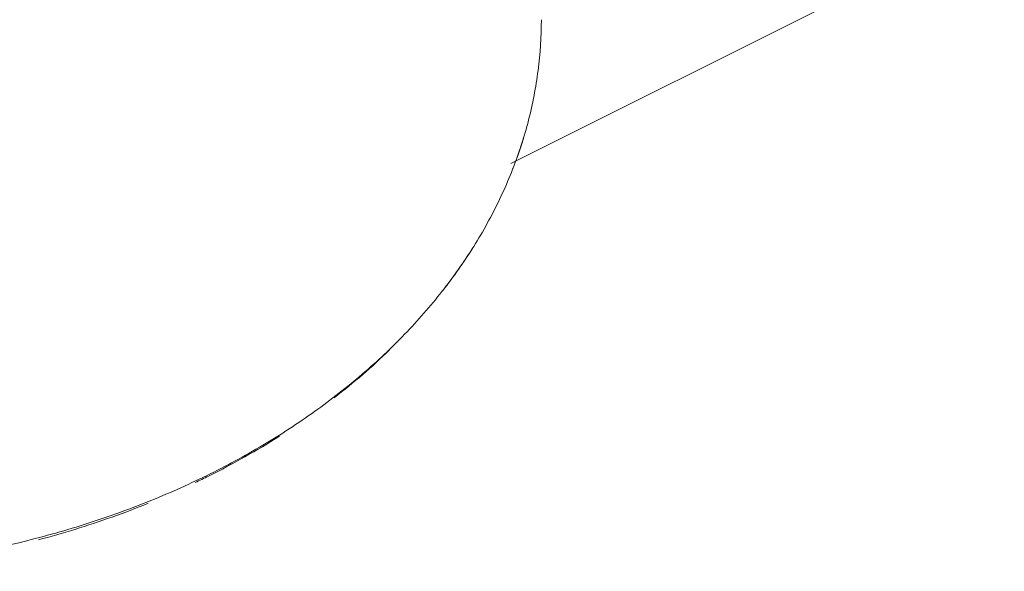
# Model space of a CAD drawing. Header units: millimetres. Extents: x 5980700 to 6194397, y -12939 to 2351883.
# Tile 73 of 124: x 6036701 to 6037022, y -2403 to -2223. Entities that reach past the tile are written whole.
import ezdxf

# ---------------------------------------------------------------- set-up
doc = ezdxf.new("R2010")
doc.units = ezdxf.units.MM
for name, color, linetype, lineweight in [('A-FLOR-PATT', 8, 'Continuous', 18), ('P-SANR-FIXT', 6, 'Continuous', 9), ('Q-CASE', 31, 'Continuous', 9)]:
    doc.layers.add(name, color=color, linetype=linetype, lineweight=lineweight)

# ---------------------------------------------------------------- blocks, each defined once
blk = doc.blocks.new('Componentes de gabinete 9 - Componentes de gabinete 10-3871332-PLANTA DE CAIMENTO DE PISOS - TÉRREO')
at = {"layer": 'Q-CASE', "lineweight": 5}
h = blk.add_hatch(dxfattribs=at)
h.set_pattern_fill('FP_32', color=256, style=0, pattern_type=2)
h.set_pattern_definition([(0, (2e-05, -3e-05), (812.8, 203.2), [33.528, -576.072, 33.528, -576.072, -3251.2]), (0, (2e-05, -3e-05), (812.8, 203.2), [-1219.2, 33.528, -1185.672, 33.528, -576.072, -1422.4]), (0, (2e-05, -3e-05), (812.8, 203.2), [-3048, 33.528, -372.872, 33.528, -982.472]), (120, (304.8, 101.6), (-582.3763620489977, 602.3054481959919), [33.52799999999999, -576.0719999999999, 33.52799999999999, -576.0719999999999, -3251.199999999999]), (120, (304.8, 101.6), (-582.3763620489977, 602.3054481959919), [-1219.2, 33.52799999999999, -1185.672, 33.52799999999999, -576.0719999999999, -1422.4]), (120, (304.8, 101.6), (-582.3763620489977, 602.3054481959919), [-3048, 33.52799999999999, -372.8719999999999, 33.52799999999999, -982.4719999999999]), (240, (406.4, 508), (-230.4236379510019, -805.5054481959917), [33.528, -576.072, 33.528, -576.072, -3251.2]), (240, (406.4, 508), (-230.4236379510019, -805.5054481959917), [-1219.2, 33.528, -1185.672, 33.528, -576.072, -1422.4]), (240, (406.4, 508), (-230.4236379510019, -805.5054481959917), [-3048, 33.528, -372.872, 33.528, -982.472])])
h.paths.add_polyline_path([(-1916.627681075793, -2503.341032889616), (-1916.627681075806, -1928.341032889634), (-4090.616646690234, -1928.341032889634), (-4090.616646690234, -2018.841821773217), (-4266.627681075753, -2018.841821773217), (-4266.627681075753, -2503.341032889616), (-2157.504512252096, -2503.341032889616)])
h.paths.add_polyline_path([(-3110.634107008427, -2404.163083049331), (-3167.436296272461, -2399.394518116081), (-3221.157012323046, -2385.38959533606), (-3268.906719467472, -2363.038630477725), (-3308.194852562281, -2333.777107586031), (-3337.907475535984, -2297.861812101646), (-3354.729751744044, -2262.080064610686), (-3360.600275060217, -2223.341032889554), (-3354.729751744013, -2184.602001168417), (-3335.245784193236, -2144.961343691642), (-3308.194852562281, -2112.904958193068), (-3268.906719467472, -2083.643435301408), (-3221.157012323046, -2061.292470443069), (-3167.436296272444, -2047.287547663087), (-3110.634107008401, -2042.518982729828), (-3072.063723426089, -2045.756980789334), (-3073.614829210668, -2014.807732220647), (-3075.889238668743, -2009.253733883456), (-3076.651862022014, -2003.300731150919), (-3075.850939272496, -1997.352760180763), (-3073.29385822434, -1991.492903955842), (-3069.878323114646, -1987.058951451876), (-3065.11199704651, -1983.411764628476), (-3059.56534687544, -1981.119493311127), (-3053.61482921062, -1980.337716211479), (-3047.664311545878, -1981.119493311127), (-3040.81046620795, -1984.412028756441), (-3037.351335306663, -1987.058951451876), (-3033.614829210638, -1991.990953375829), (-3031.378719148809, -1997.352760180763), (-3030.577796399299, -2003.300731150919), (-3031.340419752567, -2009.253733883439), (-3033.614829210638, -2014.807732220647), (-3035.478337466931, -2051.831263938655), (-3033.390313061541, -2052.15085995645), (-3025.61542372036, -2054.643551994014), (-3000.111201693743, -2061.292470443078), (-2952.361494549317, -2083.643435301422), (-2913.073361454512, -2112.904958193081), (-2884.108826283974, -2147.229036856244), (-2866.538462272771, -2184.602001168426), (-2860.667938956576, -2223.341032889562), (-2866.538462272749, -2262.080064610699), (-2884.108826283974, -2299.453028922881), (-2913.073361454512, -2333.777107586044), (-2952.361494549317, -2363.038630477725), (-3000.111201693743, -2385.38959533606), (-3053.831917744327, -2399.394518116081)])
h.paths.add_polyline_path([(-2291.627681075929, -2404.16308304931), (-2348.429870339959, -2399.394518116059), (-2402.150586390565, -2385.38959533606), (-2451.939830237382, -2361.51959800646), (-2489.188426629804, -2333.777107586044), (-2518.152961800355, -2299.453028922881), (-2535.72332581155, -2262.080064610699), (-2541.593849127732, -2223.341032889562), (-2535.72332581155, -2184.602001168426), (-2518.152961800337, -2147.229036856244), (-2489.188426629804, -2112.904958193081), (-2449.90029353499, -2083.643435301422), (-2402.150586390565, -2061.292470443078), (-2348.42987034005, -2047.287547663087), (-2310.16307827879, -2044.075036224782), (-2311.627681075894, -2014.807732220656), (-2313.90209053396, -2009.253733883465), (-2314.664713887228, -2003.300731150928), (-2313.863791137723, -1997.352760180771), (-2311.306710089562, -1991.492903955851), (-2304.722171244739, -1984.634033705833), (-2303.124848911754, -1983.411764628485), (-2297.578198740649, -1981.119493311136), (-2291.627681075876, -1980.337716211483), (-2285.677163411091, -1981.119493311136), (-2280.130513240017, -1983.411764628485), (-2275.364187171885, -1987.058951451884), (-2271.62768107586, -1991.990953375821), (-2269.353271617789, -1997.637186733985), (-2268.590648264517, -2003.300731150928), (-2269.353271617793, -2009.253733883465), (-2271.62768107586, -2014.807732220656), (-2271.948652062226, -2044.171044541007), (-2234.825491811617, -2047.287547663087), (-2181.104775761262, -2061.292470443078), (-2133.355068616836, -2083.643435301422), (-2094.066935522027, -2112.904958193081), (-2065.102400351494, -2147.229036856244), (-2047.532036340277, -2184.60200116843), (-2041.661513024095, -2223.341032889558), (-2047.532036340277, -2262.080064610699), (-2065.102400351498, -2299.453028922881), (-2094.066935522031, -2333.777107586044), (-2133.355068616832, -2363.038630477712), (-2181.104775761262, -2385.389595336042), (-2234.825491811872, -2399.394518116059)])
h.paths.add_polyline_path([(-3853.614829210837, -2404.163083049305), (-3910.417018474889, -2399.394518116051), (-3964.137734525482, -2385.389595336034), (-4011.887441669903, -2363.038630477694), (-4055.841707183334, -2329.142378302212), (-4081.97028659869, -2296.553628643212), (-4098.118636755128, -2260.765137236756), (-4103.580997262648, -2223.341032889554), (-4097.710473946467, -2184.602001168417), (-4080.14010993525, -2147.229036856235), (-4051.175574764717, -2112.904958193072), (-4011.887441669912, -2083.643435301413), (-3964.137734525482, -2061.292470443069), (-3910.417018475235, -2047.287547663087), (-3872.19667104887, -2043.171977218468), (-3873.614829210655, -2014.807732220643), (-3875.889238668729, -2009.253733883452), (-3876.651862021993, -2003.300731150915), (-3875.850939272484, -1997.352760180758), (-3873.293858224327, -1991.492903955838), (-3868.415851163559, -1985.939869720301), (-3865.111997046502, -1983.411764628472), (-3859.565346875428, -1981.119493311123), (-3853.61482921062, -1980.337716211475), (-3847.664311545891, -1981.119493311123), (-3842.117661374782, -1983.411764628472), (-3837.351335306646, -1987.058951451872), (-3833.614829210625, -1991.990953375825), (-3831.378719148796, -1997.352760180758), (-3830.577796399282, -2003.300731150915), (-3831.340419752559, -2009.253733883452), (-3833.614829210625, -2014.807732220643), (-3833.935800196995, -2044.171044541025), (-3796.812639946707, -2047.287547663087), (-3743.091923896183, -2061.292470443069), (-3695.342216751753, -2083.643435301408), (-3651.387951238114, -2117.539687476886), (-3625.259371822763, -2150.128437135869), (-3609.111021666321, -2185.91692854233), (-3603.648661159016, -2223.341032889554), (-3609.519184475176, -2262.080064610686), (-3629.681102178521, -2302.524118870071), (-3656.054083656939, -2333.777107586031), (-3695.342216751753, -2363.038630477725), (-3743.091923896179, -2385.38959533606), (-3796.812639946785, -2399.394518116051), (-3847.738132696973, -2403.669732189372)])
h = blk.add_hatch(dxfattribs=at)
h.set_pattern_fill('FP_33', color=256, style=0, pattern_type=2)
h.set_pattern_definition([(216.87, (635, 1587.5), (4762.494328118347, 3175.008507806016), [793.75, -7143.75]), (206.565, (1587.5, 1111.25), (-1587.501456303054, -1587.499067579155), [1774.879, -1774.879]), (198.435, (1587.5, 317.5), (-3174.997452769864, -1587.50290376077), [1004.024, -4016.092])])
h.paths.add_polyline_path([(-1916.627681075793, -2503.341032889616), (-1916.627681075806, -1928.341032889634), (-4090.616646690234, -1928.341032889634), (-4090.616646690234, -2018.841821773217), (-4266.627681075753, -2018.841821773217), (-4266.627681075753, -2503.341032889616), (-2157.504512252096, -2503.341032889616)])
h.paths.add_polyline_path([(-3110.634107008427, -2404.163083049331), (-3167.436296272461, -2399.394518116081), (-3221.157012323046, -2385.38959533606), (-3268.906719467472, -2363.038630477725), (-3308.194852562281, -2333.777107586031), (-3337.907475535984, -2297.861812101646), (-3354.729751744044, -2262.080064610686), (-3360.600275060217, -2223.341032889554), (-3354.729751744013, -2184.602001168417), (-3335.245784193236, -2144.961343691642), (-3308.194852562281, -2112.904958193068), (-3268.906719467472, -2083.643435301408), (-3221.157012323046, -2061.292470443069), (-3167.436296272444, -2047.287547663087), (-3110.634107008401, -2042.518982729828), (-3072.063723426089, -2045.756980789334), (-3073.614829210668, -2014.807732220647), (-3075.889238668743, -2009.253733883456), (-3076.651862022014, -2003.300731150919), (-3075.850939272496, -1997.352760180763), (-3073.29385822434, -1991.492903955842), (-3069.878323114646, -1987.058951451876), (-3065.11199704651, -1983.411764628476), (-3059.56534687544, -1981.119493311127), (-3053.61482921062, -1980.337716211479), (-3047.664311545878, -1981.119493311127), (-3040.81046620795, -1984.412028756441), (-3037.351335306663, -1987.058951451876), (-3033.614829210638, -1991.990953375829), (-3031.378719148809, -1997.352760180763), (-3030.577796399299, -2003.300731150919), (-3031.340419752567, -2009.253733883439), (-3033.614829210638, -2014.807732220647), (-3035.478337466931, -2051.831263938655), (-3033.390313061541, -2052.15085995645), (-3025.61542372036, -2054.643551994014), (-3000.111201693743, -2061.292470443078), (-2952.361494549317, -2083.643435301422), (-2913.073361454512, -2112.904958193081), (-2884.108826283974, -2147.229036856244), (-2866.538462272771, -2184.602001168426), (-2860.667938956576, -2223.341032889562), (-2866.538462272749, -2262.080064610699), (-2884.108826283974, -2299.453028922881), (-2913.073361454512, -2333.777107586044), (-2952.361494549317, -2363.038630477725), (-3000.111201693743, -2385.38959533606), (-3053.831917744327, -2399.394518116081)])
h.paths.add_polyline_path([(-2291.627681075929, -2404.16308304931), (-2348.429870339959, -2399.394518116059), (-2402.150586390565, -2385.38959533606), (-2451.939830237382, -2361.51959800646), (-2489.188426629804, -2333.777107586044), (-2518.152961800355, -2299.453028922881), (-2535.72332581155, -2262.080064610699), (-2541.593849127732, -2223.341032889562), (-2535.72332581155, -2184.602001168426), (-2518.152961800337, -2147.229036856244), (-2489.188426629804, -2112.904958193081), (-2449.90029353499, -2083.643435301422), (-2402.150586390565, -2061.292470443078), (-2348.42987034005, -2047.287547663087), (-2310.16307827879, -2044.075036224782), (-2311.627681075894, -2014.807732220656), (-2313.90209053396, -2009.253733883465), (-2314.664713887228, -2003.300731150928), (-2313.863791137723, -1997.352760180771), (-2311.306710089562, -1991.492903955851), (-2304.722171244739, -1984.634033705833), (-2303.124848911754, -1983.411764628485), (-2297.578198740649, -1981.119493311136), (-2291.627681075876, -1980.337716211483), (-2285.677163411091, -1981.119493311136), (-2280.130513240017, -1983.411764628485), (-2275.364187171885, -1987.058951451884), (-2271.62768107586, -1991.990953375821), (-2269.353271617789, -1997.637186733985), (-2268.590648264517, -2003.300731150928), (-2269.353271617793, -2009.253733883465), (-2271.62768107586, -2014.807732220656), (-2271.948652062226, -2044.171044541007), (-2234.825491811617, -2047.287547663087), (-2181.104775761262, -2061.292470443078), (-2133.355068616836, -2083.643435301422), (-2094.066935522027, -2112.904958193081), (-2065.102400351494, -2147.229036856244), (-2047.532036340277, -2184.60200116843), (-2041.661513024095, -2223.341032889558), (-2047.532036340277, -2262.080064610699), (-2065.102400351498, -2299.453028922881), (-2094.066935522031, -2333.777107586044), (-2133.355068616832, -2363.038630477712), (-2181.104775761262, -2385.389595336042), (-2234.825491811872, -2399.394518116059)])
h.paths.add_polyline_path([(-3853.614829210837, -2404.163083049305), (-3910.417018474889, -2399.394518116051), (-3964.137734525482, -2385.389595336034), (-4011.887441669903, -2363.038630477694), (-4055.841707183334, -2329.142378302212), (-4081.97028659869, -2296.553628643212), (-4098.118636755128, -2260.765137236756), (-4103.580997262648, -2223.341032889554), (-4097.710473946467, -2184.602001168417), (-4080.14010993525, -2147.229036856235), (-4051.175574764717, -2112.904958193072), (-4011.887441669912, -2083.643435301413), (-3964.137734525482, -2061.292470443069), (-3910.417018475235, -2047.287547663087), (-3872.19667104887, -2043.171977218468), (-3873.614829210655, -2014.807732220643), (-3875.889238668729, -2009.253733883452), (-3876.651862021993, -2003.300731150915), (-3875.850939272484, -1997.352760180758), (-3873.293858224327, -1991.492903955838), (-3868.415851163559, -1985.939869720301), (-3865.111997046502, -1983.411764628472), (-3859.565346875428, -1981.119493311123), (-3853.61482921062, -1980.337716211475), (-3847.664311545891, -1981.119493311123), (-3842.117661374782, -1983.411764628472), (-3837.351335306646, -1987.058951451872), (-3833.614829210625, -1991.990953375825), (-3831.378719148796, -1997.352760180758), (-3830.577796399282, -2003.300731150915), (-3831.340419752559, -2009.253733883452), (-3833.614829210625, -2014.807732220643), (-3833.935800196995, -2044.171044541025), (-3796.812639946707, -2047.287547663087), (-3743.091923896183, -2061.292470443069), (-3695.342216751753, -2083.643435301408), (-3651.387951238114, -2117.539687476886), (-3625.259371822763, -2150.128437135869), (-3609.111021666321, -2185.91692854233), (-3603.648661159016, -2223.341032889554), (-3609.519184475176, -2262.080064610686), (-3629.681102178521, -2302.524118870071), (-3656.054083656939, -2333.777107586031), (-3695.342216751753, -2363.038630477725), (-3743.091923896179, -2385.38959533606), (-3796.812639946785, -2399.394518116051), (-3847.738132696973, -2403.669732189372)])
at = {"layer": 'Q-CASE', "color": 133, "lineweight": 5}
for points in [[(-3609.51918447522, -2262.080064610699), (-3610.543162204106, -2265.423510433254), (-3611.700872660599, -2268.751362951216), (-3612.992139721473, -2272.059178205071)], [(-3626.165916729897, -2298.007326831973), (-3629.086037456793, -2302.631146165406), (-3632.285768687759, -2307.183842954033), (-3635.757521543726, -2311.645778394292)], [(-3653.306686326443, -2331.161292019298), (-3658.885554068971, -2336.573365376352), (-3664.900055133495, -2341.781498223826), (-3671.318300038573, -2346.74437254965)]]:
    blk.add_open_spline(points, degree=3, dxfattribs=at)
for points, knots in [([(-3689.230282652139, -2359.28635865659), (-3696.572129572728, -2363.940879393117), (-3705.688412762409, -2369.07777116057), (-3715.277941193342, -2373.746637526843), (-3716.743638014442, -2374.444163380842)], [-2.27568257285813, -2.27568257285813, -2.27568257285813, -2.27568257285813, -2.159844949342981, -2.139122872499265, -2.139122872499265, -2.139122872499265, -2.139122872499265]), ([(-3732.13084754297, -2381.207202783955), (-3739.886568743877, -2384.346122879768), (-3751.729178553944, -2388.559391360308), (-3763.996665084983, -2392.07838731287), (-3768.021825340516, -2393.146988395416)], [-2.068284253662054, -2.068284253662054, -2.068284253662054, -2.068284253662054, -1.963495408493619, -1.913060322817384, -1.913060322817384, -1.913060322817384, -1.913060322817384])]:
    blk.add_open_spline(points, degree=3, knots=knots, dxfattribs=at)
blk = doc.blocks.new('Deca_Cuba de Embutir Universal Oval_L_37 - L_37_17_Branco Gelo GE17-3871355-PLANTA DE CAIMENTO DE PISOS - TÉRREO')
at = {"layer": 'P-SANR-FIXT', "color": 90, "lineweight": 5}
blk.add_open_spline([(249.9661680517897, 1.331533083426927e-10), (249.9487605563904, -5.576945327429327), (249.2309886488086, -16.62909343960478), (246.115976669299, -32.87857124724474), (240.9310606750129, -48.86985488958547), (233.6497721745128, -64.65930090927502), (224.5382467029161, -79.66567800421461), (215.2553353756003, -91.77789523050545), (206.9657915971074, -101.0462082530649), (198.180570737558, -109.9407754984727), (186.0096777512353, -120.6046998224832), (172.5539843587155, -130.4356117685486), (161.1881014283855, -137.656893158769), (149.2540249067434, -144.5623275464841), (133.4974984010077, -152.4759765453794), (113.7195315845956, -160.5714865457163), (96.19751944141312, -166.2871145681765), (81.88559020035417, -170.1341858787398), (67.45751990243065, -173.4712949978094), (52.53989968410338, -176.1199207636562), (37.44757654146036, -178.0282909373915), (25.60058598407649, -179.1276033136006), (13.14112405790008, -179.8284308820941), (0.0001121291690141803, -180.0736605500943), (-13.14157257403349, -179.8284000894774), (-26.14073191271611, -179.0972557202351), (-39.06697626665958, -177.8662240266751), (-51.99215843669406, -176.1386276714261), (-64.7757108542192, -173.9312076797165), (-77.2797440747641, -171.269846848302), (-89.56807652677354, -168.130442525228), (-101.7120111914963, -164.5054827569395), (-113.578869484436, -160.4323892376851), (-125.0412526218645, -155.9571231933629), (-136.1546241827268, -151.0465540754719), (-146.9865604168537, -145.682658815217), (-157.4180866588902, -139.9219055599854), (-167.3378583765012, -133.8283248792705), (-176.7905614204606, -127.3612064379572), (-185.8370916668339, -120.4928035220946), (-194.3773779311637, -113.2961635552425), (-202.3209972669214, -105.8505852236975), (-209.6999008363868, -98.1095680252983), (-216.5656575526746, -90.03681551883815), (-222.8414178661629, -81.71890648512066), (-228.4618392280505, -73.24640232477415), (-233.4439695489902, -64.57105873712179), (-239.2929150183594, -52.66577943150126), (-244.9629843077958, -37.46108720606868), (-249.0120068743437, -18.99355938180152), (-249.9462737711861, -6.373651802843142), (-249.9661680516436, 8.54113087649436e-11)], degree=3, knots=[-1, -1, -1, -1, -0.9708333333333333, -0.9416666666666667, -0.9125, -0.8833333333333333, -0.8541666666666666, -0.825, -0.8104166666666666, -0.7958333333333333, -0.7666666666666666, -0.7374999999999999, -0.7229166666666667, -0.7083333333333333, -0.6791666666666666, -0.6499999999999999, -0.6208333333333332, -0.60625, -0.5916666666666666, -0.5625, -0.5479166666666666, -0.5333333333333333, -0.5166666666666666, -0.5, -0.4833333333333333, -0.4666666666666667, -0.45, -0.4333333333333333, -0.4166666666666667, -0.4, -0.3833333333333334, -0.3666666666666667, -0.35, -0.3333333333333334, -0.3166666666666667, -0.3, -0.2833333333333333, -0.2666666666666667, -0.25, -0.2333333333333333, -0.2166666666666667, -0.2, -0.1833333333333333, -0.1666666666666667, -0.15, -0.1333333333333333, -0.1166666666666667, -0.1, -0.06666666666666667, -0.03333333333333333, 0, 0, 0, 0], dxfattribs=at)
blk = doc.blocks.new('BE-PMSa-MOD-ARQ-CONEXAODOFUTURO-EX-000-R_rvt-1-PLANTA DE CAIMENTO DE PISOS - TÉRREO')
at = {"layer": 'A-FLOR-PATT', "lineweight": 5}
h = blk.add_hatch(dxfattribs=at)
h.set_pattern_fill('FP_19', color=71, style=0, pattern_type=2)
h.set_pattern_definition([(0, (1076.385, -4153.340999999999), (0, 450), []), (90, (1076.385, -4153.340999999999), (-450, 2.755455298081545e-14), [])])
h.paths.add_polyline_path([(-1408.117406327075, -6885.841005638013), (-1448.117406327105, -6885.841005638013), (-1448.117406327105, -6165.841005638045), (-1458.117406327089, -6165.841005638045), (-1458.117406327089, -6154.841005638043), (-1478.122472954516, -6154.841005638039), (-1478.122472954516, -6265.841005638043), (-1497.12247295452, -6265.841005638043), (-1497.12247295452, -6135.841005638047), (-1458.117406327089, -6135.841005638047), (-1458.117406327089, -6125.841005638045), (-1448.117406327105, -6125.841005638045), (-1448.117406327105, -6085.84100563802), (-1408.117406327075, -6085.84100563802), (-1408.117406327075, -6125.841005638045), (-1398.117406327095, -6125.841005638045), (-1398.117406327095, -6135.841005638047), (-1359.11233969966, -6135.841005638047), (-1359.11233969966, -6265.841005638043), (-1378.112339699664, -6265.841005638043), (-1379.117406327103, -6154.841005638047), (-1398.117406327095, -6154.841005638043), (-1398.117406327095, -6165.841005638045), (-1408.117406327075, -6165.841005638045), (-1408.117406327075, -6804.748590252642)])
h.paths.add_polyline_path([(-422.2840729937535, -6885.841005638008), (-462.2840729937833, -6885.841005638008), (-462.2840729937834, -6165.841005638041), (-472.284072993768, -6165.841005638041), (-472.284072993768, -6154.841005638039), (-492.2891396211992, -6154.841005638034), (-492.2891396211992, -6265.841005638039), (-511.2891396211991, -6265.841005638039), (-511.2891396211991, -6135.841005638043), (-472.284072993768, -6135.841005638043), (-472.284072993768, -6125.841005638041), (-462.2840729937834, -6125.841005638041), (-462.2840729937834, -6085.841005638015), (-422.2840729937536, -6085.841005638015), (-422.2840729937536, -6125.841005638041), (-412.2840729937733, -6125.841005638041), (-412.2840729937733, -6135.841005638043), (-373.2790063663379, -6135.841005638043), (-373.2790063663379, -6265.841005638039), (-392.2790063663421, -6265.841005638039), (-393.2840729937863, -6154.841005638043), (-412.2840729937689, -6154.841005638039), (-412.2840729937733, -6165.841005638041), (-422.2840729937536, -6165.841005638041), (-422.2840729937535, -6804.748590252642)])
h.paths.add_polyline_path([(563.5492603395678, -6885.841005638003), (523.5492603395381, -6885.841005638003), (523.5492603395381, -6165.841005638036), (513.5492603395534, -6165.841005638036), (513.5492603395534, -6154.84100563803), (493.5441937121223, -6154.841005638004), (493.5441937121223, -6265.841005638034), (474.5441937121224, -6265.841005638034), (474.5441937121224, -6135.841005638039), (513.5492603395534, -6135.841005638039), (513.5492603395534, -6125.841005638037), (523.5492603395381, -6125.841005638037), (523.5492603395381, -6085.841005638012), (563.5492603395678, -6085.841005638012), (563.5492603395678, -6125.841005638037), (573.5492603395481, -6125.841005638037), (573.5492603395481, -6135.841005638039), (612.5543269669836, -6135.841005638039), (612.5543269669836, -6265.841005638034), (593.5543269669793, -6265.841005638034), (592.5492603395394, -6154.841005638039), (573.5492603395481, -6154.841005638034), (573.5492603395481, -6165.841005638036), (563.5492603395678, -6165.841005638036), (563.5492603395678, -6804.748590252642)])
h.paths.add_polyline_path([(1549.382593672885, -6885.841005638), (1509.382593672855, -6885.841005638), (1509.382593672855, -6165.841005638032), (1499.38259367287, -6165.841005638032), (1499.38259367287, -6154.841005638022), (1479.377527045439, -6154.841005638), (1479.377527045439, -6265.84100563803), (1460.377527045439, -6265.84100563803), (1460.377527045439, -6135.841005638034), (1499.38259367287, -6135.841005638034), (1499.38259367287, -6125.841005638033), (1509.382593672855, -6125.841005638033), (1509.382593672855, -6085.841005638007), (1549.382593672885, -6085.841005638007), (1549.382593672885, -6125.841005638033), (1559.382593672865, -6125.841005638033), (1559.382593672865, -6135.841005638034), (1598.387660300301, -6135.841005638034), (1598.387660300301, -6265.84100563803), (1579.387660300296, -6265.84100563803), (1578.382593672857, -6154.841005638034), (1559.382593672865, -6154.84100563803), (1559.382593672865, -6165.841005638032), (1549.382593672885, -6165.841005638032), (1549.382593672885, -6839.505983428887)])
h.paths.add_polyline_path([(-3379.784072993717, -6885.841005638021), (-3419.784072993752, -6885.841005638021), (-3419.784072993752, -6165.841005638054), (-3429.784072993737, -6165.841005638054), (-3429.784072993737, -6154.841005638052), (-3449.789139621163, -6154.841005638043), (-3449.789139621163, -6265.841005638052), (-3468.789139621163, -6265.841005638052), (-3468.789139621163, -6135.841005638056), (-3429.784072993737, -6135.841005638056), (-3429.784072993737, -6125.841005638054), (-3419.784072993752, -6125.841005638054), (-3419.784072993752, -6085.841005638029), (-3379.784072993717, -6085.841005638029), (-3379.784072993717, -6125.841005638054), (-3369.784072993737, -6125.841005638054), (-3369.784072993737, -6135.841005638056), (-3330.779006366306, -6135.841005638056), (-3330.779006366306, -6265.841005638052), (-3349.779006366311, -6265.841005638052), (-3350.784072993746, -6154.841005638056), (-3369.784072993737, -6154.841005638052), (-3369.784072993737, -6165.841005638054), (-3379.784072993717, -6165.841005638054), (-3379.784072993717, -6804.748590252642)])
h.paths.add_polyline_path([(-2393.950739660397, -6885.841005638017), (-2433.950739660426, -6885.841005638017), (-2433.950739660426, -6165.841005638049), (-2443.950739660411, -6165.841005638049), (-2443.950739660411, -6154.841005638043), (-2463.955806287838, -6154.841005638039), (-2463.955806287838, -6265.841005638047), (-2482.955806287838, -6265.841005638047), (-2482.955806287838, -6135.841005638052), (-2443.950739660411, -6135.841005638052), (-2443.950739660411, -6125.84100563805), (-2433.950739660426, -6125.84100563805), (-2433.950739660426, -6085.841005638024), (-2393.950739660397, -6085.841005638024), (-2393.950739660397, -6125.84100563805), (-2383.950739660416, -6125.84100563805), (-2383.950739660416, -6135.841005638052), (-2344.945673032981, -6135.841005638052), (-2344.945673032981, -6265.841005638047), (-2363.945673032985, -6265.841005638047), (-2364.950739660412, -6154.841005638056), (-2383.950739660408, -6154.841005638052), (-2383.950739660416, -6165.841005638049), (-2393.950739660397, -6165.841005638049), (-2393.950739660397, -6804.748590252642)])
h.paths.add_polyline_path([(-1633.586260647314, -8187.825683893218), (-1326.11487301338, -8187.825683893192), (-1326.11487301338, -6915.841005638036), (-1408.117406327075, -6915.841005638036), (-1408.117406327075, -6885.841005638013), (-1222.284072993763, -6885.841005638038), (-1222.284072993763, -6915.841005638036), (-1296.11487301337, -6915.841005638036), (-1296.11487301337, -8187.825683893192), (-340.281539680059, -8187.825683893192), (-340.281539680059, -6915.841005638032), (-422.2840729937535, -6915.841005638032), (-422.2840729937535, -6885.841005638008), (-236.4507396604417, -6885.841005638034), (-236.4507396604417, -6915.841005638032), (-310.281539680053, -6915.841005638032), (-310.2815396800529, -8187.825683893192), (645.5517936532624, -8187.825683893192), (645.5517936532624, -6915.841005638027), (563.5492603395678, -6915.841005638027), (563.5492603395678, -6885.841005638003), (749.3825936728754, -6885.84100563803), (749.3825936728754, -6915.841005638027), (675.5517936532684, -6915.841005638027), (675.5517936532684, -8187.825683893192), (1631.385126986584, -8187.825683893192), (1631.385126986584, -6915.841005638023), (1549.382593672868, -6915.841005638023), (1549.382593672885, -6885.841005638), (1876.385126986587, -6885.841005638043), (1876.385126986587, -5160.841005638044), (1819.382593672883, -5160.84100563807), (1819.382593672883, -5130.841005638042), (1876.385126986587, -5130.841005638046), (1876.385126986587, -3880.841005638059), (1437.385126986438, -3880.841005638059), (1436.385126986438, -3898.231985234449), (1424.554938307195, -3898.231985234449), (1424.554938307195, -3931.218364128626), (1419.460598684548, -3931.218364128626), (1419.460598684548, -3946.925911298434), (1413.385126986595, -3946.925911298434), (1413.385126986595, -3958.858886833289), (1444.385126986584, -3958.858886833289), (1444.385126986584, -3970.828505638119), (1370.385126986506, -3970.828505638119), (1370.385126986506, -3958.948636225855), (1401.385126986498, -3958.858886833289), (1401.385126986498, -3946.925911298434), (1395.309655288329, -3946.925911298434), (1395.309655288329, -3931.218364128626), (1390.215315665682, -3931.218364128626), (1390.215315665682, -3898.231985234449), (1377.385126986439, -3897.231985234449), (1377.385126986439, -3880.841005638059), (938.3851269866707, -3880.841005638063), (938.385126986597, -5130.841005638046), (1019.382593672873, -5130.841005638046), (1019.382593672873, -5160.841005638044), (816.3825936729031, -5160.84100563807), (816.3825936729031, -5130.841005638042), (908.3851269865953, -5130.841005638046), (908.3851269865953, -3880.841005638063), (469.3851269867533, -3880.841005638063), (468.3851269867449, -3898.231985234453), (456.554938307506, -3898.231985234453), (456.554938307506, -3931.21836412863), (451.4605986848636, -3931.21836412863), (451.4605986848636, -3946.925911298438), (445.3851269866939, -3946.925911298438), (445.3851269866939, -3958.948636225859), (476.3851269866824, -3958.948636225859), (476.3851269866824, -3970.828505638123), (402.3851269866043, -3970.828505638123), (402.3851269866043, -3958.858886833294), (433.3851269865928, -3958.858886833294), (433.3851269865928, -3946.925911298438), (427.3096552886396, -3946.925911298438), (427.3096552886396, -3931.21836412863), (422.2153156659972, -3931.21836412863), (422.2153156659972, -3898.231985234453), (409.3851269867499, -3897.231985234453), (409.3851269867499, -3880.841005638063), (-29.61487301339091, -3880.841005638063), (-29.61487301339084, -5130.841005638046), (16.38259367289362, -5130.841005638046), (16.38259367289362, -5160.841005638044), (-116.6174063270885, -5160.84100563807), (-116.6174063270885, -5130.841005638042), (-59.61487301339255, -5130.841005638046), (-59.61487301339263, -3880.841005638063), (-498.6148730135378, -3880.841005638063), (-499.6148730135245, -3898.231985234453), (-511.4450616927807, -3898.231985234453), (-511.4450616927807, -3931.21836412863), (-516.5394013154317, -3931.21836412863), (-516.5394013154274, -3946.925911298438), (-522.6148730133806, -3946.925911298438), (-522.6148730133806, -3958.858886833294), (-491.6148730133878, -3958.858886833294), (-491.6148730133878, -3970.828505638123), (-565.614873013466, -3970.828505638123), (-565.614873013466, -3958.948636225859), (-534.6148730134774, -3958.858886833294), (-534.6148730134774, -3946.925911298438), (-540.6903447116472, -3946.925911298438), (-540.6903447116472, -3931.21836412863), (-545.7846843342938, -3931.21836412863), (-545.7846843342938, -3898.231985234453), (-558.6148730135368, -3897.231985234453), (-558.6148730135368, -3880.841005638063), (-997.6148730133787, -3880.841005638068), (-997.6148730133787, -5130.841005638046), (-916.6174063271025, -5130.841005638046), (-916.6174063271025, -5160.841005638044), (-1084.617406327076, -5160.84100563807), (-1084.617406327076, -5130.841005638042), (-1027.61487301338, -5130.841005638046), (-1027.614873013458, -3880.841005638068), (-1466.614873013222, -3880.841005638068), (-1467.614873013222, -3898.231985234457), (-1479.44506169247, -3898.231985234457), (-1479.44506169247, -3931.218364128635), (-1484.539401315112, -3931.218364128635), (-1484.539401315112, -3946.925911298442), (-1490.614873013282, -3946.925911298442), (-1490.614873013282, -3958.948636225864), (-1459.614873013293, -3958.948636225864), (-1459.614873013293, -3970.828505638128), (-1533.614873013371, -3970.828505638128), (-1533.614873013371, -3958.858886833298), (-1502.614873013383, -3958.858886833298), (-1502.614873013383, -3946.925911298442), (-1508.690344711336, -3946.925911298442), (-1508.690344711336, -3931.218364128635), (-1513.784684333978, -3931.218364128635), (-1513.784684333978, -3898.231985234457), (-1526.614873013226, -3897.231985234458), (-1526.614873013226, -3880.841005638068), (-1965.614873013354, -3880.841005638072), (-1965.614873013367, -5130.841005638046), (-1884.61740632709, -5130.841005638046), (-1884.61740632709, -5160.841005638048), (-2052.617406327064, -5160.84100563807), (-2052.617406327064, -5130.841005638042), (-1995.614873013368, -5130.841005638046), (-1995.614873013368, -3880.841005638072), (-2434.614873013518, -3880.841005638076), (-2435.614873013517, -3898.231985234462), (-2447.445061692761, -3898.231985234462), (-2447.445061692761, -3931.218364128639), (-2452.539401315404, -3931.218364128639), (-2452.539401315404, -3946.925911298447), (-2458.614873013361, -3946.925911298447), (-2458.614873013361, -3958.858886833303), (-2427.614873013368, -3958.858886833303), (-2427.614873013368, -3970.828505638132), (-2501.614873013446, -3970.828505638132), (-2501.614873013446, -3958.948636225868), (-2470.614873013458, -3958.858886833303), (-2470.614873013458, -3946.925911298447), (-2476.690344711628, -3946.925911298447), (-2476.690344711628, -3931.218364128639), (-2481.78468433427, -3931.218364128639), (-2481.78468433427, -3898.231985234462), (-2494.614873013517, -3897.231985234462), (-2494.614873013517, -3880.841005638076), (-2933.614873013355, -3880.841005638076), (-2933.614873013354, -5130.841005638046), (-2852.617406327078, -5130.841005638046), (-2852.617406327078, -5160.841005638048), (-2963.614873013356, -5160.841005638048), (-2963.614873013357, -3730.841005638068), (-273.614873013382, -3730.841005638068), (-273.6148730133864, -1905.841005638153), (-333.6148730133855, -1905.841005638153), (-333.6148730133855, -1920.841005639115), (-403.6148730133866, -1920.841005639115), (-403.6148730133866, -1905.841005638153), (-413.6148730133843, -1905.841005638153), (-413.6148730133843, -2645.841005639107), (-403.614873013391, -2645.841005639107), (-403.614873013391, -2656.841005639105), (-383.6098063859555, -2656.841005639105), (-383.6098063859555, -2545.841005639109), (-364.6098063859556, -2545.841005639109), (-364.6098063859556, -2675.841005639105), (-403.614873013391, -2675.841005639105), (-403.614873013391, -2685.841005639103), (-413.6148730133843, -2685.841005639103), (-413.6148730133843, -2725.841005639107), (-443.614873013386, -2725.841005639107), (-443.614873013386, -2685.841005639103), (-453.6148730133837, -2685.841005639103), (-453.6148730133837, -2675.841005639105), (-492.6199396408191, -2675.841005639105), (-492.6199396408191, -2545.841005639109), (-473.6199396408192, -2545.841005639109), (-472.6148730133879, -2656.841005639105), (-453.6148730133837, -2656.841005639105), (-453.6148730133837, -2645.841005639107), (-443.614873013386, -2645.841005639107), (-443.614873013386, -1905.841005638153), (-1243.614873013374, -1905.841005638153), (-1243.614873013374, -1920.841005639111), (-1313.614873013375, -1920.841005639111), (-1313.614873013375, -1905.841005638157), (-1861.627696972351, -1905.841005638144), (-1861.627696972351, -2730.841005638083), (-1891.627696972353, -2730.841005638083), (-1891.627696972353, -2503.341005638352), (-4291.627696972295, -2503.34100563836), (-4291.627696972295, -3602.841794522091), (-4115.616662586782, -3602.841794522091), (-4115.616662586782, -3918.841794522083), (-4291.627696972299, -3918.841794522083), (-4291.62769697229, -6885.841005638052), (-4179.784072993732, -6885.841005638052), (-4179.784072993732, -6915.841005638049), (-4291.62769697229, -6915.841005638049), (-4291.62769697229, -8187.825683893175), (-3297.781539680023, -8187.825683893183), (-3297.781539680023, -6915.841005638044), (-3379.784072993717, -6915.841005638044), (-3379.784072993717, -6885.841005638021), (-3193.950739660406, -6885.841005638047), (-3193.950739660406, -6915.841005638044), (-3267.781539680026, -6915.841005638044), (-3267.781539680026, -8187.825683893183), (-2311.948206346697, -8187.825683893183), (-2311.948206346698, -6915.84100563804), (-2393.950739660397, -6915.84100563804), (-2393.950739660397, -6885.841005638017), (-2208.117406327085, -6885.841005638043), (-2208.117406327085, -6915.84100563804), (-2281.948206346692, -6915.84100563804), (-2281.948206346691, -8187.825683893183), (-1634.040783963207, -8187.825683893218)])
h.paths.add_polyline_path([(1081.283969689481, -8177.824964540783), (974.2429165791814, -8177.757752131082), (969.89444838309, -8176.62737626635), (962.5990053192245, -8171.491896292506), (958.4892938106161, -8163.573126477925), (957.9528572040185, -8159.112278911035), (958.3458896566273, -8046.283814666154), (960.307945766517, -8039.866218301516), (963.7283128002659, -8032.919235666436), (963.7283128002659, -7942.145418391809), (961.4375489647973, -7935.578149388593), (960.4463710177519, -7926.6496358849), (961.5940795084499, -7650.620109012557), (964.0656786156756, -7630.220274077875), (974.8299487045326, -7602.120334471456), (992.0949357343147, -7577.474922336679), (1014.827323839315, -7557.759074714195), (1044.094972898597, -7543.599703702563), (1071.00633885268, -7537.47041637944), (1104.593384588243, -7534.802663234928), (1150.72110646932, -7533.999939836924), (1177.139309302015, -7534.536061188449), (1217.145192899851, -7537.754905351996), (1245.244404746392, -7544.159408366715), (1272.081338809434, -7557.769795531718), (1294.810519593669, -7577.489024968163), (1312.071615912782, -7602.136909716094), (1322.831558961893, -7630.238285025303), (1326.446371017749, -7660.111296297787), (1325.461348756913, -7935.551189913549), (1322.756520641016, -7944.035336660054), (1322.75652064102, -8032.919235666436), (1327.175489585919, -8039.484241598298), (1328.701960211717, -8047.249322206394), (1328.191987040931, -8166.732035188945), (1324.318356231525, -8173.441360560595), (1317.609030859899, -8177.314991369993), (1313.735400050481, -8177.824964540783)])
h.paths.add_polyline_path([(327.9020667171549, -8177.824964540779), (-11.59041675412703, -8177.757752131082), (-15.938884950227, -8176.627376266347), (-23.23432801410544, -8171.491896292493), (-27.34403952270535, -8163.573126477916), (-27.88047612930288, -8159.11227891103), (-27.48744367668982, -8046.283814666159), (-25.52538756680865, -8039.866218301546), (-22.10502053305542, -8032.919235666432), (-22.10502053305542, -7942.145418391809), (-24.39578436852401, -7935.578149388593), (-25.38696231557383, -7926.649635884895), (-24.23925382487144, -7650.620109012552), (-21.76765471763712, -7630.220274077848), (-11.00338462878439, -7602.120334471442), (6.261602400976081, -7577.474922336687), (28.99399050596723, -7557.759074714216), (58.26163956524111, -7543.599703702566), (85.1730055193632, -7537.470416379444), (118.760051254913, -7534.802663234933), (164.8877731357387, -7533.999939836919), (197.9780157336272, -7535.04143530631), (231.3118595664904, -7537.754905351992), (259.4110714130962, -7544.159408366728), (286.2480054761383, -7557.769795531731), (308.9771862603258, -7577.48902496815), (326.2382825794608, -7602.136909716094), (336.9982256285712, -7630.238285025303), (340.613037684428, -7660.111296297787), (339.6280154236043, -7935.551189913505), (336.9231873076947, -7944.035336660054), (336.923187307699, -8032.919235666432), (341.3421562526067, -8039.484241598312), (342.8686268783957, -8047.249322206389), (342.3586537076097, -8166.73203518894), (338.4850228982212, -8173.441360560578), (331.7756975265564, -8177.314991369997)])
h.paths.add_polyline_path([(-992.9312666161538, -8177.824964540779), (-1001.772218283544, -8176.627376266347), (-1009.067661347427, -8171.491896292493), (-1013.177372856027, -8163.573126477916), (-1013.713809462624, -8159.11227891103), (-1013.320777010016, -8046.283814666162), (-1011.358720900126, -8039.866218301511), (-1007.938353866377, -8032.919235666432), (-1007.938353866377, -7942.145418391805), (-1010.229117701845, -7935.57814938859), (-1011.220295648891, -7926.649635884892), (-1010.072587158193, -7650.620109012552), (-1007.600988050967, -7630.22027407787), (-996.8367179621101, -7602.120334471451), (-979.5717309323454, -7577.474922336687), (-956.8393428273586, -7557.75907471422), (-927.5716937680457, -7543.599703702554), (-900.6603278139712, -7537.470416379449), (-867.0732820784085, -7534.802663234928), (-820.9455601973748, -7533.999939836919), (-794.5273573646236, -7534.536061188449), (-754.5214737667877, -7537.754905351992), (-726.4222619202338, -7544.159408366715), (-699.5853278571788, -7557.769795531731), (-676.8561470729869, -7577.489024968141), (-659.5950507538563, -7602.136909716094), (-648.8351077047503, -7630.238285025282), (-645.2202956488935, -7660.111296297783), (-646.2053179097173, -7935.55118991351), (-648.9101460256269, -7944.035336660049), (-648.9101460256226, -8032.919235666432), (-644.4911770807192, -8039.484241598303), (-642.9647064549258, -8047.249322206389), (-643.4746796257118, -8166.73203518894), (-647.3483104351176, -8173.441360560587), (-654.0576358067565, -8177.314991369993), (-661.1148590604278, -8177.824964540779), (-979.7632562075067, -8177.824964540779)])
h.paths.add_polyline_path([(-1863.06921016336, -8177.824964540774), (-1973.078744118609, -8177.757752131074), (-1977.427212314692, -8176.627376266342), (-1984.722655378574, -8171.491896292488), (-1988.832366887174, -8163.573126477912), (-1989.368803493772, -8159.112278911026), (-1988.975771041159, -8046.283814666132), (-1987.013714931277, -8039.866218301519), (-1983.593347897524, -8032.919235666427), (-1983.593347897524, -7942.145418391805), (-1985.884111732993, -7935.578149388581), (-1986.875289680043, -7926.649635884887), (-1985.72758118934, -7650.620109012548), (-1983.255982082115, -7630.22027407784), (-1972.491711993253, -7602.120334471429), (-1955.226724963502, -7577.474922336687), (-1932.494336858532, -7557.75907471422), (-1903.22668779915, -7543.599703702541), (-1876.315321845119, -7537.470416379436), (-1842.728276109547, -7534.802663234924), (-1796.60055422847, -7533.999939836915), (-1770.182351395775, -7534.53606118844), (-1730.176467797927, -7537.754905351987), (-1702.077255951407, -7544.159408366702), (-1675.240321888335, -7557.769795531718), (-1652.511141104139, -7577.489024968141), (-1635.250044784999, -7602.136909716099), (-1624.449879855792, -7630.570680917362), (-1620.875289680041, -7660.111296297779), (-1621.860311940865, -7935.551189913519), (-1624.565140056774, -7944.035336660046), (-1624.56514005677, -8032.919235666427), (-1620.146171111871, -8039.484241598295), (-1618.619700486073, -8047.249322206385), (-1619.129673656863, -8166.732035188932), (-1623.003304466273, -8173.441360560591), (-1629.712629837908, -8177.314991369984), (-1633.586260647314, -8177.824964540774)])
h.paths.add_polyline_path([(-2619.419593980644, -8177.82496454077), (-2958.912077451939, -8177.75775213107), (-2963.260545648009, -8176.627376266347), (-2970.555988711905, -8171.491896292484), (-2974.665700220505, -8163.573126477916), (-2975.202136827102, -8159.112278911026), (-2974.809104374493, -8046.283814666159), (-2972.847048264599, -8039.866218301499), (-2969.426681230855, -8032.919235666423), (-2969.426681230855, -7942.145418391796), (-2971.717445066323, -7935.578149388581), (-2972.708623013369, -7926.343502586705), (-2971.56091452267, -7650.620109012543), (-2969.089315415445, -7630.220274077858), (-2958.325045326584, -7602.120334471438), (-2941.060058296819, -7577.474922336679), (-2918.327670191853, -7557.759074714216), (-2889.060021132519, -7543.599703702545), (-2862.148655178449, -7537.470416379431), (-2828.561609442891, -7534.802663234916), (-2782.4338875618, -7533.999939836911), (-2756.015684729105, -7534.536061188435), (-2716.009801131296, -7537.754905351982), (-2687.910589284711, -7544.159408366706), (-2661.073655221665, -7557.769795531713), (-2638.344474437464, -7577.489024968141), (-2621.08337811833, -7602.136909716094), (-2610.323435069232, -7630.23828502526), (-2606.708623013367, -7660.111296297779), (-2607.693645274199, -7935.551189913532), (-2610.398473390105, -7944.035336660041), (-2610.3984733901, -8032.919235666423), (-2605.979504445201, -8039.48424159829), (-2604.453033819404, -8047.24932220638), (-2604.963006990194, -8166.732035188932), (-2608.836637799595, -8173.441360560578), (-2615.545963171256, -8177.314991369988)])
h.paths.add_polyline_path([(-3630.1498973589, -8105.84028628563), (-3969.023528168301, -8105.330313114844), (-3975.732853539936, -8101.456682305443), (-3979.606484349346, -8094.747356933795), (-3980.116457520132, -8090.87372612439), (-3980.116457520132, -7975.264643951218), (-3978.589986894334, -7967.499563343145), (-3974.171017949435, -7960.934557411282), (-3974.171017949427, -7871.338078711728), (-3976.875846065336, -7863.56651165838), (-3977.860868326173, -7854.637361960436), (-3976.712378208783, -7578.635430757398), (-3974.171017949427, -7558.057631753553), (-3963.48611322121, -7530.152231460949), (-3944.369171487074, -7503.894264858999), (-3919.652445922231, -7483.835936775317), (-3896.658902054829, -7472.174730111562), (-3866.537949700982, -7465.428494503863), (-3828.55380661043, -7462.551382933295), (-3781.621430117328, -7462.015261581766), (-3756.007881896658, -7462.817984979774), (-3721.171753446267, -7465.770227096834), (-3693.081068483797, -7472.168114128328), (-3666.241821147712, -7485.77439645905), (-3643.509433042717, -7505.490244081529), (-3626.244446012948, -7530.135656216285), (-3615.142810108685, -7561.020111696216), (-3611.858645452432, -7588.126618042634), (-3612.852046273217, -7863.593471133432), (-3615.142810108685, -7872.075620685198), (-3615.142810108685, -7962.107780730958), (-3611.722443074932, -7967.881540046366), (-3609.760386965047, -7974.299136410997), (-3609.367354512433, -7980.998444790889), (-3609.903791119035, -8091.58844822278), (-3614.013502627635, -8099.507218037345), (-3621.308945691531, -8104.642698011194), (-3625.657413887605, -8105.77307387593)])
h.paths.add_polyline_path([(-2052.617406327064, -5960.841005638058), (-2092.617406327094, -5960.841005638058), (-2092.617406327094, -5920.841005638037), (-2102.617406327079, -5920.841005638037), (-2102.617406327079, -5910.841005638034), (-2141.62247295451, -5910.841005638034), (-2141.62247295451, -5780.841005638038), (-2122.62247295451, -5780.841005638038), (-2121.61740632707, -5891.841005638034), (-2102.617406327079, -5891.841005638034), (-2102.617406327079, -5880.841005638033), (-2092.617406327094, -5880.841005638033), (-2092.617406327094, -5160.84100563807), (-2052.617406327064, -5160.84100563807), (-2052.617406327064, -5880.841005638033), (-2042.61740632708, -5880.841005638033), (-2042.61740632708, -5891.841005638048), (-2022.612339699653, -5891.84100563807), (-2022.612339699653, -5780.841005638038), (-2003.612339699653, -5780.841005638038), (-2003.612339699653, -5910.841005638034), (-2042.61740632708, -5910.841005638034), (-2042.61740632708, -5920.841005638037), (-2052.617406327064, -5920.841005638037)])
h.paths.add_polyline_path([(-116.6174063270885, -5960.841005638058), (-156.6174063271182, -5960.841005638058), (-156.6174063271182, -5920.841005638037), (-166.6174063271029, -5920.841005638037), (-166.6174063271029, -5910.841005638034), (-205.6224729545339, -5910.841005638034), (-205.622472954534, -5780.841005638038), (-186.6224729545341, -5780.841005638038), (-185.6174063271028, -5891.841005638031), (-166.6174063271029, -5891.841005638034), (-166.6174063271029, -5880.841005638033), (-156.6174063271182, -5880.841005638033), (-156.6174063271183, -5160.84100563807), (-116.6174063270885, -5160.84100563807), (-116.6174063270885, -5880.841005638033), (-106.6174063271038, -5880.841005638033), (-106.6174063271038, -5891.841005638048), (-86.61233969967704, -5891.84100563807), (-86.61233969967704, -5780.841005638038), (-67.61233969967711, -5780.841005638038), (-67.61233969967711, -5910.841005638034), (-106.6174063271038, -5910.841005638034), (-106.6174063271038, -5920.841005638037), (-116.6174063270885, -5920.841005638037)])
h.paths.add_polyline_path([(776.3825936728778, -5960.841005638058), (776.3825936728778, -5920.841005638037), (766.382593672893, -5920.841005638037), (766.382593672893, -5910.841005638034), (727.3775270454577, -5910.841005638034), (727.3775270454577, -5780.841005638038), (746.3775270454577, -5780.841005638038), (747.3825936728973, -5891.841005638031), (766.382593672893, -5891.841005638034), (766.382593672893, -5880.841005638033), (776.3825936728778, -5880.841005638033), (776.3825936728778, -5160.84100563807), (816.3825936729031, -5160.84100563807), (816.3825936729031, -5880.841005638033), (826.3825936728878, -5880.841005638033), (826.3825936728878, -5891.841005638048), (846.3876603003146, -5891.84100563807), (846.3876603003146, -5780.841005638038), (865.3876603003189, -5780.841005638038), (865.3876603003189, -5910.841005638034), (826.3825936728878, -5910.841005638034), (826.3825936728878, -5920.841005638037), (816.3825936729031, -5920.841005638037), (816.3825936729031, -5960.841005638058)])
h.paths.add_polyline_path([(1819.382593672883, -5960.841005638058), (1779.382593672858, -5960.841005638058), (1779.382593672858, -5920.841005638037), (1769.382593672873, -5920.841005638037), (1769.382593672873, -5910.841005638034), (1730.377527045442, -5910.841005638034), (1730.377527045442, -5780.841005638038), (1749.377527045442, -5780.841005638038), (1750.382593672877, -5891.841005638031), (1769.382593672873, -5891.841005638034), (1769.382593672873, -5880.841005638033), (1779.382593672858, -5880.841005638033), (1779.382593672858, -5160.84100563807), (1819.382593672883, -5160.84100563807), (1819.382593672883, -5880.841005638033), (1829.382593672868, -5880.841005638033), (1829.382593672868, -5891.841005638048), (1849.387660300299, -5891.84100563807), (1849.387660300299, -5780.841005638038), (1868.387660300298, -5780.841005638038), (1868.387660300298, -5910.841005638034), (1829.382593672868, -5910.841005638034), (1829.382593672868, -5920.841005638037), (1819.382593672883, -5920.841005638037)])
h.paths.add_polyline_path([(-1084.617406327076, -5960.841005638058), (-1124.617406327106, -5960.841005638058), (-1124.617406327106, -5920.841005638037), (-1134.617406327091, -5920.841005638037), (-1134.617406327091, -5910.841005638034), (-1173.622472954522, -5910.841005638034), (-1173.622472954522, -5780.841005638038), (-1154.622472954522, -5780.841005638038), (-1153.617406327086, -5891.841005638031), (-1134.617406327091, -5891.841005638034), (-1134.617406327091, -5880.841005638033), (-1124.617406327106, -5880.841005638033), (-1124.617406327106, -5160.84100563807), (-1084.617406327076, -5160.84100563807), (-1084.617406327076, -5880.841005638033), (-1074.617406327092, -5880.841005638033), (-1074.617406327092, -5891.841005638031), (-1054.612339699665, -5891.841005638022), (-1054.612339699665, -5780.841005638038), (-1035.612339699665, -5780.841005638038), (-1035.612339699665, -5910.841005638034), (-1074.617406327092, -5910.841005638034), (-1074.617406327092, -5920.841005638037), (-1084.617406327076, -5920.841005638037)])
h.paths.add_polyline_path([(-3110.634122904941, -2404.163055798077), (-3089.559253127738, -2402.354946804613), (-3132.171954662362, -2402.354946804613)])
h.paths.add_polyline_path([(-2291.627696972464, -2404.163055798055), (-2270.089865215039, -2402.35494680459), (-2313.165528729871, -2402.35494680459)])
h.paths.add_polyline_path([(-3853.61484510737, -2404.163055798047), (-3832.077013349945, -2402.354946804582), (-3875.152676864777, -2402.354946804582)])
h.paths.add_polyline_path([(-3142.339160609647, -2401.501406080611), (-3183.55053015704, -2395.193534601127), (-3167.436312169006, -2399.394490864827)])
h.paths.add_polyline_path([(-2323.332734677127, -2401.501406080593), (-2364.544104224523, -2395.193534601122), (-2348.429886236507, -2399.394490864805)])
h.paths.add_polyline_path([(-3885.319882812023, -2401.501406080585), (-3924.116436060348, -2395.82307415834), (-3910.41703437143, -2399.394490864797)])
h.paths.add_polyline_path([(-3078.929085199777, -2401.501406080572), (-3053.233014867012, -2399.238353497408), (-3040.810482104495, -2395.666917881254), (-3078.059864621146, -2401.36836192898)])
h.paths.add_polyline_path([(-2259.922659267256, -2401.50140608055), (-2234.825507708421, -2399.394490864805), (-2218.711289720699, -2395.193534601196), (-2246.15749904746, -2399.394490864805)])
h.paths.add_polyline_path([(-3821.909807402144, -2401.501406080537), (-3790.606665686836, -2397.776597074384), (-3791.218334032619, -2396.803725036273), (-3808.144647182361, -2399.394490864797)])
h.paths.add_polyline_path([(-3195.652806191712, -2392.038486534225), (-3231.517499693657, -2380.53997742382), (-3221.157028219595, -2385.389568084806)])
h.paths.add_polyline_path([(-2376.646380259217, -2392.038486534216), (-2412.511073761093, -2380.539977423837), (-2402.150602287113, -2385.389568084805)])
h.paths.add_polyline_path([(-3938.633528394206, -2392.038486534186), (-3974.498221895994, -2380.539977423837), (-3964.137750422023, -2385.38956808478)])
h.paths.add_polyline_path([(-3025.615439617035, -2392.038486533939), (-3000.111217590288, -2385.389568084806), (-2989.750746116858, -2380.539977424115), (-3004.87697517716, -2385.389568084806)])
h.paths.add_polyline_path([(-3768.596161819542, -2392.038486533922), (-3743.091939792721, -2385.389568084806), (-3732.731468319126, -2380.539977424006), (-3747.857697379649, -2385.389568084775)])
h.paths.add_polyline_path([(-2206.609013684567, -2392.038486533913), (-2181.104791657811, -2385.389568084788), (-2170.744320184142, -2380.539977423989), (-2185.870549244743, -2385.389568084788)])
h.paths.add_polyline_path([(-2155.670651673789, -2373.484205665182), (-2133.355084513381, -2363.038603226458), (-2133.355084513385, -2361.809115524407), (-2135.705106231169, -2363.038603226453)])
h.paths.add_polyline_path([(-3717.6577998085, -2373.484205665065), (-3695.342232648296, -2363.038603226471), (-3695.342232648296, -2361.809115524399), (-3697.69225436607, -2363.038603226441)])
h.paths.add_polyline_path([(-2974.677077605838, -2373.484205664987), (-2952.361510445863, -2363.038603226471), (-2952.361510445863, -2361.809115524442), (-2954.711532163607, -2363.038603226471)])
h.paths.add_polyline_path([(-2866.444849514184, -2185.219820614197), (-2866.538478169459, -2184.601973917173), (-2866.538478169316, -2185.01231778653)])
h.paths.add_polyline_path([(-2047.43842358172, -2185.219820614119), (-2047.532052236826, -2184.601973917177), (-2047.532052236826, -2185.012317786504)])
h.paths.add_polyline_path([(-3609.42557171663, -2185.219820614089), (-3609.519200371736, -2184.601973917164), (-3609.519200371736, -2185.012317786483)])
h.paths.add_polyline_path([(-2883.407863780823, -2148.720022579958), (-2884.10884218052, -2147.229009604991), (-2884.10884218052, -2147.845730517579)])
h.paths.add_polyline_path([(-3626.38858598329, -2148.720022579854), (-3629.681118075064, -2144.157919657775), (-3627.089564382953, -2147.845730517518)])
h.paths.add_polyline_path([(-2064.401437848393, -2148.720022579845), (-2065.102416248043, -2147.229009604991), (-2065.102416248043, -2147.845730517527)])
h.paths.add_polyline_path([(-2910.729698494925, -2115.682279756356), (-2913.073377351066, -2112.904930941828), (-2913.073377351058, -2113.807924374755)])
h.paths.add_polyline_path([(-2091.723272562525, -2115.682279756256), (-2094.066951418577, -2112.904930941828), (-2094.066951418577, -2113.80792437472)])
h.paths.add_polyline_path([(-3653.710420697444, -2115.682279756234), (-3656.054099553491, -2112.904930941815), (-3656.054099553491, -2113.807924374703)])
h.paths.add_polyline_path([(-2946.813568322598, -2087.775475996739), (-2952.361510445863, -2083.643408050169), (-2952.361510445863, -2084.872895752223)])
h.paths.add_polyline_path([(-3689.794290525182, -2087.775475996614), (-3695.342232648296, -2083.643408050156), (-3695.342232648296, -2084.872895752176)])
h.paths.add_polyline_path([(-2127.807142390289, -2087.775475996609), (-2133.355084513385, -2083.643408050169), (-2133.355084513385, -2084.87289575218)])
h.paths.add_polyline_path([(-2412.511073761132, -2066.142033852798), (-2376.64638025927, -2054.643524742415), (-2402.150602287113, -2061.292443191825)])
h.paths.add_polyline_path([(-3974.498221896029, -2066.142033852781), (-3938.633528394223, -2054.643524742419), (-3964.137750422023, -2061.292443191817)])
h.paths.add_polyline_path([(-3231.517499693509, -2066.142033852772), (-3195.652806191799, -2054.64352474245), (-3221.15702821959, -2061.292443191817)])
h.paths.add_polyline_path([(-2989.750746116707, -2066.142033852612), (-3000.111217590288, -2061.292443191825), (-3025.615439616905, -2054.643524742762), (-3000.111217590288, -2062.820383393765)])
h.paths.add_polyline_path([(-2170.744320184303, -2066.142033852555), (-2181.104791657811, -2061.292443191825), (-2206.609013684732, -2054.643524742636), (-2181.104791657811, -2062.82038339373)])
h.paths.add_polyline_path([(-3732.731468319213, -2066.142033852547), (-3743.091939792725, -2061.292443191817), (-3768.59616181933, -2054.643524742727), (-3743.091939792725, -2062.820383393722)])
h.paths.add_polyline_path([(-3926.531252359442, -2051.488476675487), (-3885.319882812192, -2045.180605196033), (-3910.417034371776, -2047.287520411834), (-3924.116436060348, -2050.858937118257)])
h.paths.add_polyline_path([(-2364.544104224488, -2051.488476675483), (-2323.332734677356, -2045.180605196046), (-2348.429886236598, -2047.287520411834)])
h.paths.add_polyline_path([(-3183.55053015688, -2051.488476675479), (-3142.33916060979, -2045.180605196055), (-3167.436312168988, -2047.287520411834)])
h.paths.add_polyline_path([(-2218.711289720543, -2051.48847667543), (-2234.614845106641, -2047.342439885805), (-2234.614845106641, -2049.054255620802)])
h.paths.add_polyline_path([(-3780.698437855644, -2051.4884766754), (-3796.812655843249, -2047.287520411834), (-3808.144647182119, -2047.287520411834), (-3796.812655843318, -2049.022011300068)])
h.paths.add_polyline_path([(-3072.614845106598, -2046.147071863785), (-3073.293874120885, -2045.653683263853), (-3073.293874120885, -2046.043138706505)])
h.paths.add_polyline_path([(-3089.096291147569, -2044.327064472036), (-3110.634122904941, -2042.518955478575), (-3132.171954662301, -2044.327064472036), (-3110.634122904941, -2044.327064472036)])
h.paths.add_polyline_path([(-3872.614845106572, -2044.327064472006), (-3873.293874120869, -2044.171017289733), (-3873.293874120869, -2044.327064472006)])
at = {"layer": 'P-SANR-FIXT', "color": 250, "lineweight": 5}
blk.add_blockref('Deca_Cuba de Embutir Universal Oval_L_37 - L_37_17_Branco Gelo GE17-3871355-PLANTA DE CAIMENTO DE PISOS - TÉRREO', (-3853.61484510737, -2223.341005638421), dxfattribs=at)
at = {"layer": 'Q-CASE', "color": 250, "lineweight": 5}
blk.add_blockref('Componentes de gabinete 9 - Componentes de gabinete 10-3871332-PLANTA DE CAIMENTO DE PISOS - TÉRREO', (-1.589655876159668e-05, 2.72512435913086e-05), dxfattribs=at)

msp = doc.modelspace()

# ---------------------------------------------------------------- block references
at = {"lineweight": 5}
msp.add_blockref('BE-PMSa-MOD-ARQ-CONEXAODOFUTURO-EX-000-R_rvt-1-PLANTA DE CAIMENTO DE PISOS - TÉRREO', (6040474.816446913, 0), dxfattribs=at)

doc.saveas('drawing.dxf')
